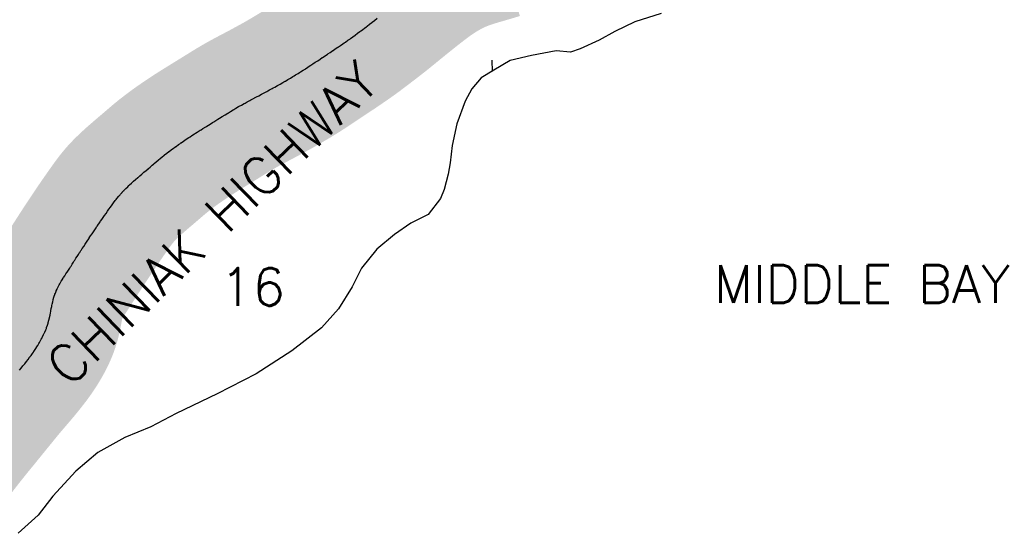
# Model space of a CAD drawing. Header units: feet. Extents: x 18803 to 104580, y -6601 to 116448.
# Tile 57 of 102: x 31304 to 38187, y 100839 to 104433. Entities that reach past the tile are written whole.
import ezdxf

# ---------------------------------------------------------------- set-up
doc = ezdxf.new("R2010")
doc.units = ezdxf.units.FT
doc.header["$LTSCALE"] = 100
doc.header["$MEASUREMENT"] = 0
doc.linetypes.add('DASHED', pattern=[0.75, 0.5, -0.25])
for name, color, linetype in [('ELPC BOLD TITLE SHEET', 3, 'Continuous'), ('ELPC-XIST', 6, 'Continuous'), ('ELRGOV-SECTION', 253, 'DASHED'), ('ET-SEC NUMBS', 253, 'Continuous'), ('ETTS-STREAM AND ROAD NAMES', 2, 'Continuous'), ('ITTW', 253, 'Continuous'), ('SL-VICINITY MAP', 2, 'Continuous')]:
    doc.layers.add(name, color=color, linetype=linetype)
doc.styles.add('L2640', font='simplex.shx', dxfattribs={"height": 264})

msp = doc.modelspace()

# ---------------------------------------------------------------- linework, layer by layer
at = {"layer": 'ELPC BOLD TITLE SHEET', "const_width": 1000}
msp.add_lwpolyline([(30803.99965579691, 101366.3875020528), (30807.29830513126, 101370.5817045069), (30807.31807722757, 101370.6067561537), (30807.33783888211, 101370.6318529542), (30813.95743634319, 101379.0090304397), (30813.97713483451, 101379.0340462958), (30813.99685638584, 101379.0590336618), (30823.58734040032, 101391.2525450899), (30832.67541745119, 101403.0185128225), (30832.72809223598, 101403.0864952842), (30836.7528315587, 101408.2646066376), (30836.81758823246, 101408.3482424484), (30841.5865239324, 101414.5313233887), (30841.5990063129, 101414.5474953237), (30850.49123432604, 101426.0596286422), (30850.49791884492, 101426.0682930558), (30850.50470387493, 101426.0770806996), (30859.87783447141, 101438.2312896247), (30859.88730972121, 101438.2435963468), (30859.89635364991, 101438.2553300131), (30865.83595321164, 101445.9743135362), (30865.85849343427, 101446.0034499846), (30865.8808766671, 101446.0325381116), (30869.6340940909, 101450.883953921), (30869.64970728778, 101450.9041167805), (30879.37143267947, 101463.446655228), (30888.84189926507, 101475.7672316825), (30888.86136886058, 101475.7926498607), (30888.88089333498, 101475.8180801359), (30895.09839569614, 101483.9448455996), (30898.52582812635, 101488.3279556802), (30898.55546484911, 101488.3657891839), (30908.30925600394, 101500.7952717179), (30908.43613890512, 101500.9557306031), (30918.04081004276, 101513.009691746), (30918.07467928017, 101513.0521112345), (30925.91168155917, 101522.8475319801), (30925.93876369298, 101522.8814374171), (30927.38653251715, 101524.6969501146), (30927.39662728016, 101524.7096013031), (30936.55388969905, 101536.178877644), (30936.64390318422, 101536.2910034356), (30945.89275003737, 101547.749145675), (30945.90123965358, 101547.7596939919), (30945.91698737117, 101547.7792174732), (30955.09419721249, 101559.1817989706), (30955.1223036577, 101559.2168542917), (30955.13613044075, 101559.2340340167), (30957.94165030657, 101562.7377747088), (30957.96935026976, 101562.7724254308), (30964.42224753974, 101570.8581512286), (30964.49533170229, 101570.949322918), (30974.06833712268, 101582.8387075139), (30974.16501349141, 101582.9580817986), (30984.14104832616, 101595.2051154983), (30990.98643026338, 101603.6779405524), (30994.77136916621, 101608.2977531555), (30994.79064421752, 101608.3212535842), (31006.12498929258, 101622.1248265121), (31006.19102713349, 101622.2049411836), (31017.60546831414, 101635.9992255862), (31023.02887452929, 101642.6591300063), (31023.12489210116, 101642.7777102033), (31028.5843175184, 101649.5584478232), (31028.60607212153, 101649.5854327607), (31039.21900747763, 101662.7330237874), (31039.22965955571, 101662.7462117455), (31049.61941885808, 101675.601394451), (31049.63693673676, 101675.6231367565), (31049.65449693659, 101675.6448865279), (31053.6133627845, 101680.5637514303), (31053.63544184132, 101680.5910759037), (31053.65767950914, 101680.6186686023), (31060.13676595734, 101688.6264494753), (31060.17904731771, 101688.6785780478), (31070.87832946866, 101701.8369684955), (31070.90456570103, 101701.8691851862), (31081.74086465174, 101715.1551164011), (31081.79500401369, 101715.2212855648), (31083.41470088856, 101717.194655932), (31083.45799221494, 101717.2475330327), (31092.75793256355, 101728.6353190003), (31103.70237215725, 101742.210103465), (31103.79002085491, 101742.3182654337), (31112.59763507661, 101753.1320936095), (31114.94085945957, 101755.9878967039), (31126.18108319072, 101769.7726035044), (31126.19190586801, 101769.7859002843), (31126.20225471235, 101769.7985994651), (31137.53173879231, 101783.7266342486), (31137.54022444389, 101783.7370814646), (31137.54866555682, 101783.7474636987), (31140.95002816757, 101787.9371641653), (31140.96380243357, 101787.9541443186), (31149.03701365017, 101797.9142669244), (31149.03922123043, 101797.916991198), (31149.03981860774, 101797.9177282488), (31160.72861025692, 101812.3441718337), (31160.78789371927, 101812.4170893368), (31167.70194929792, 101820.8921140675), (31167.70571286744, 101820.8967238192), (31167.71027188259, 101820.9023106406), (31172.66366200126, 101826.9679662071), (31172.72700355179, 101827.0452493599), (31184.77793203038, 101841.6952742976), (31184.819879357, 101841.7461471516), (31194.21033027, 101853.1075693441), (31197.05175040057, 101856.5108354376), (31209.49054727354, 101871.4925942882), (31209.60885657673, 101871.6341507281), (31220.96210282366, 101885.1287661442), (31222.3281898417, 101886.7168162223), (31222.34371908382, 101886.7348535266), (31235.3647861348, 101901.8462133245), (31235.36896817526, 101901.8510655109), (31247.77379562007, 101916.2401200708), (31248.62800105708, 101917.2388146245), (31261.98854497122, 101932.7352736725), (31274.91719599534, 101947.8960590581), (31274.93117723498, 101947.9124159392), (31274.94544899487, 101947.9291386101), (31275.41494866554, 101948.4779398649), (31288.82104318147, 101964.353911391), (31288.82462266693, 101964.358152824), (31288.82799570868, 101964.3621480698), (31301.71908651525, 101979.6402162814), (31301.92472648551, 101979.8868345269), (31302.09595819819, 101980.0946376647), (31314.90749539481, 101995.7578288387), (31314.91645482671, 101995.7687764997), (31326.97431918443, 102010.4943818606), (31327.15647686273, 102010.7192467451), (31327.36074681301, 102010.9741411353), (31339.25804207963, 102026.0689278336), (31351.08759352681, 102041.1763528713), (31351.9443962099, 102042.2788645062), (31351.97990865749, 102042.3246606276), (31362.53428406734, 102055.9650535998), (31373.5882591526, 102070.5381033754), (31377.00821623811, 102075.1010618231), (31377.34394365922, 102075.5590702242), (31383.69957923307, 102084.4259973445), (31393.49992852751, 102098.2903445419), (31400.09313878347, 102107.6964623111), (31400.41386696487, 102108.1646382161), (31402.91720738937, 102111.9043042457), (31412.06208085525, 102125.6810963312), (31421.18766975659, 102139.6569710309), (31421.94104324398, 102140.8298468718), (31422.17309432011, 102141.1976025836), (31430.07686584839, 102153.9503492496), (31438.78264193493, 102168.3280452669), (31442.18227972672, 102174.1265536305), (31442.45498878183, 102174.6026682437), (31447.23924783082, 102183.1548438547), (31455.49816029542, 102198.361328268), (31460.3865348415, 102207.6018011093), (31460.64585625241, 102208.1048266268), (31463.53652355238, 102213.8611337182), (31471.3812462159, 102229.7504931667), (31476.4745824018, 102240.3389825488), (31476.82024615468, 102241.0873134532), (31478.9706874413, 102245.9407491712), (31486.02684810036, 102262.4630724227), (31490.51673307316, 102273.3794843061), (31490.89300426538, 102274.3477340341), (31492.62462110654, 102279.0753796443), (31498.44185219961, 102296.0102139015), (31502.67672187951, 102308.819694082), (31502.93883591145, 102309.6575762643), (31503.94818871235, 102313.07631903), (31508.53550965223, 102330.4017857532), (31512.85070990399, 102347.6055135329), (31513.12752263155, 102348.779120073), (31513.28562233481, 102349.4921535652), (31516.4014206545, 102364.495648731), (31519.59725132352, 102380.7997945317), (31521.60933203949, 102391.2432768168), (31521.64612477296, 102391.4381341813), (31522.55410257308, 102396.3466800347), (31522.57122875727, 102396.4383675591), (31525.35530159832, 102411.2001990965), (31525.37255311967, 102411.2908087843), (31528.15228421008, 102425.7543128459), (31528.18457111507, 102425.9195005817), (31529.5516996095, 102432.7989577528), (31531.45755907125, 102441.5617680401), (31531.48911287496, 102441.7049522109), (31535.16970843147, 102458.1911021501), (31535.23105707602, 102458.4593566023), (31538.67041861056, 102473.1480390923), (31539.07223536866, 102474.6071059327), (31539.27123808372, 102475.2936544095), (31543.93277732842, 102490.6051798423), (31544.03887170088, 102490.9454314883), (31548.7434207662, 102505.6836544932), (31548.83400141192, 102505.9621514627), (31550.74743675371, 102511.737518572), (31553.8725304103, 102520.0746162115), (31554.06186502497, 102520.5649506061), (31559.64164975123, 102534.6016558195), (31559.85056217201, 102535.1117715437), (31565.29309396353, 102548.0190352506), (31565.82425835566, 102549.1330904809), (31566.08103358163, 102549.657093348), (31572.84593127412, 102563.0951802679), (31573.03831712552, 102563.4700504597), (31579.94289269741, 102576.669927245), (31580.10694146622, 102576.9787417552), (31584.24849158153, 102584.656572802), (31587.35420684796, 102589.9752405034), (31587.54998120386, 102590.3052549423), (31595.27361273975, 102603.1222445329), (31595.32185146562, 102603.2019929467), (31603.21060680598, 102616.1946913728), (31603.27905879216, 102616.3068406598), (31607.95992166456, 102623.9357340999), (31611.3903115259, 102629.3334331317), (31611.46109395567, 102629.4442406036), (31619.25220321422, 102641.5788279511), (31619.26018211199, 102641.5912764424), (31619.26822206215, 102641.603805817), (31627.2453592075, 102654.0566905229), (31627.2492185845, 102654.062723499), (31627.25483814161, 102654.0714987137), (31633.98468773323, 102664.5913935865), (31635.62387669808, 102667.1309180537), (31635.63888885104, 102667.1542515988), (31635.65392425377, 102667.1775711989), (31644.42942522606, 102680.8321719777), (31644.47600475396, 102680.9044067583), (31653.69018085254, 102695.1459526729), (31653.73897068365, 102695.2211004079), (31660.00103805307, 102704.8326820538), (31660.01267421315, 102704.8504999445), (31660.02316348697, 102704.866587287), (31663.02441063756, 102709.4584279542), (31672.12613628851, 102723.4954519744), (31672.12988755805, 102723.5012360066), (31681.03017271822, 102737.2212364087), (31681.04562258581, 102737.2451331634), (31681.06109049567, 102737.2690042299), (31685.85023801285, 102744.6849413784), (31685.9382243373, 102744.8220689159), (31689.51046036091, 102750.4256444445), (31689.514746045, 102750.4323653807), (31697.74506047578, 102763.3359557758), (31697.81701244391, 102763.4481652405), (31706.19620919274, 102776.4464775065), (31706.22015776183, 102776.4835632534), (31711.02593278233, 102783.9127389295), (31711.0414833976, 102783.9366971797), (31711.05703038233, 102783.9607036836), (31714.74325072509, 102789.6334517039), (31723.50845220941, 102803.2909903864), (31723.52273120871, 102803.3132163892), (31732.62000853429, 102817.4590407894), (31732.65006955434, 102817.5056822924), (31736.59239006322, 102823.6091065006), (31742.06011940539, 102831.9954125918), (31751.80091897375, 102846.83353246), (31751.80090655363, 102846.8335134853), (31761.67768114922, 102861.9300240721), (31761.79026851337, 102862.1007362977), (31762.64559819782, 102863.387305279), (31771.65911175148, 102876.7817278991), (31771.66381857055, 102876.7887312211), (31771.66832215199, 102876.7954238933), (31781.27703663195, 102891.09269029), (31788.99502336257, 102902.7905702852), (31789.0144893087, 102902.8201154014), (31790.74825122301, 102905.4552757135), (31790.79988747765, 102905.5334672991), (31800.32880499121, 102919.9094940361), (31800.37599001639, 102919.9804401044), (31809.9974517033, 102934.3980935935), (31810.00764164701, 102934.413396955), (31810.01800126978, 102934.4289322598), (31815.38051399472, 102942.4883578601), (31819.6089951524, 102948.8780971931), (31829.18133763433, 102963.2912983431), (31829.22453217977, 102963.3561357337), (31838.7425826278, 102977.5991084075), (31838.74462773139, 102977.6021682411), (31842.34532055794, 102982.988565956), (31848.29675606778, 102991.7421438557), (31848.39692618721, 102991.8884586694), (31857.96281395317, 103005.7646149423), (31867.54914830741, 103019.7762943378), (31867.54996087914, 103019.7774800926), (31869.77715057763, 103023.0331751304), (31877.4372937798, 103034.1414398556), (31877.53254227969, 103034.2786677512), (31887.53605813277, 103048.5978506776), (31897.02060974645, 103062.3266607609), (31897.48772047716, 103062.9979593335), (31897.55017967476, 103063.0873413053), (31907.71759499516, 103077.575874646), (31907.74758837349, 103077.6185282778), (31917.99408856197, 103092.1604975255), (31917.99959629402, 103092.168323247), (31918.00549525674, 103092.1766984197), (31923.74907702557, 103100.3406245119), (31923.75475969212, 103100.3486925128), (31923.76033906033, 103100.356619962), (31928.25795236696, 103106.7396492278), (31928.31460329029, 103106.8197416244), (31938.83251571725, 103121.6331399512), (31938.86561529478, 103121.6796543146), (31949.76501697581, 103136.9626141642), (31949.84799017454, 103137.0783212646), (31950.71407004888, 103138.2794837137), (31961.03975031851, 103152.2834581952), (31961.16010483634, 103152.4454338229), (31972.53001406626, 103167.6301394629), (31972.62671065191, 103167.7584988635), (31977.7106836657, 103174.4664742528), (31984.27368918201, 103182.6647079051), (31984.45824803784, 103182.8927452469), (31996.20265690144, 103197.2465190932), (31996.42652553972, 103197.5165688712), (32005.68973095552, 103208.5457024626), (32008.24279856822, 103211.4108201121), (32008.51206665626, 103211.7085769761), (32020.74473892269, 103225.0377487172), (32021.01296376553, 103225.3257971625), (32033.37282132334, 103238.4077125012), (32033.48617930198, 103238.5269747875), (32035.74741940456, 103240.891760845), (32046.15438760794, 103251.3164684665), (32046.32595366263, 103251.4868133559), (32059.18718006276, 103264.1440199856), (32059.36383000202, 103264.3163079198), (32067.51617537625, 103272.1959983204), (32072.48620749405, 103276.8594947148), (32072.65158764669, 103277.0134054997), (32086.29285265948, 103289.6047300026), (32086.43696876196, 103289.736815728), (32100.33108505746, 103302.3812437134), (32100.40470230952, 103302.446039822), (32100.45917096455, 103302.4938573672), (32114.8730981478, 103315.1148594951), (32114.96007726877, 103315.1907037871), (32129.62792193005, 103327.9277460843), (32129.63653354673, 103327.9352425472), (32129.65373199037, 103327.9501862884), (32134.15878252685, 103331.8719941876), (32134.15900263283, 103331.8721850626), (32144.2041720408, 103340.5724100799), (32144.23056635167, 103340.5953574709), (32144.25696560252, 103340.6182513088), (32158.56618538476, 103353.0746060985), (32158.65860663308, 103353.1547023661), (32168.29457829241, 103361.4685906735), (32173.02814133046, 103365.4922355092), (32173.10390312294, 103365.5564012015), (32187.52625562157, 103377.7269153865), (32201.79184186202, 103389.9089123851), (32201.8501940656, 103389.9585994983), (32203.50919663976, 103391.3672090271), (32203.60692617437, 103391.4505877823), (32216.13709125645, 103402.1922346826), (32216.20387031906, 103402.24929403), (32230.51646753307, 103414.4385325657), (32230.52608436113, 103414.4467230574), (32239.01931115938, 103421.6805919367), (32239.11305192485, 103421.7608027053), (32244.74101525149, 103426.5987404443), (32258.50833057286, 103438.5041142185), (32258.65294250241, 103438.6282847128), (32272.40273711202, 103450.350989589), (32272.41545312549, 103450.3618242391), (32274.9539801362, 103452.5234373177), (32286.56429509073, 103462.1860460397), (32286.68583382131, 103462.2866077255), (32301.144965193, 103474.1805206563), (32301.29985538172, 103474.3069961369), (32311.42695819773, 103482.5154806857), (32316.22258124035, 103486.2687166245), (32316.325919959, 103486.3492032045), (32331.74215211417, 103498.2983169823), (32331.80720173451, 103498.3485835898), (32347.53196271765, 103510.4627964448), (32347.64144055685, 103510.5467075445), (32348.84029365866, 103511.4609014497), (32363.74558544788, 103522.6071477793), (32363.8157035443, 103522.6594111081), (32380.11449438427, 103534.7681750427), (32380.20371310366, 103534.8341827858), (32385.90902272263, 103539.0376766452), (32396.84844037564, 103546.867526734), (32396.99704385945, 103546.9731516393), (32414.13171819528, 103559.0675494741), (32414.22371183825, 103559.1322023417), (32422.66695970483, 103565.0404450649), (32431.84199955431, 103571.4003384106), (32431.97933292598, 103571.4949205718), (32450.0976641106, 103583.8924690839), (32450.10603960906, 103583.8982067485), (32450.11428988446, 103583.9038542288), (32458.86220250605, 103589.8989955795), (32468.58342421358, 103596.4442701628), (32468.64832117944, 103596.4878316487), (32487.48286015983, 103609.0916751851), (32487.58479046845, 103609.1595572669), (32495.2802202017, 103614.2598421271), (32495.31063546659, 103614.2798843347), (32495.34091047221, 103614.2999491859), (32506.57969836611, 103621.7056587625), (32506.75094272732, 103621.8175882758), (32525.93236408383, 103634.2533400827), (32526.08637995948, 103634.3524717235), (32532.67685912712, 103638.5637125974), (32545.59897996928, 103646.6895669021), (32545.62168363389, 103646.7038892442), (32545.64443169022, 103646.7182092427), (32565.27472902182, 103659.1149148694), (32565.28527504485, 103659.1215714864), (32571.74710728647, 103663.198264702), (32584.95088022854, 103671.4011027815), (32584.98549557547, 103671.4225728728), (32604.52385909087, 103683.5216300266), (32604.53474863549, 103683.5283832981), (32604.54500265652, 103683.5347361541), (32611.70939856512, 103687.9800802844), (32611.72053381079, 103687.9869784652), (32611.73210249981, 103687.9941527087), (32623.95532875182, 103695.5623728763), (32623.98224847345, 103695.5790198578), (32643.29031322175, 103707.5040393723), (32643.30069013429, 103707.5104577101), (32643.3110743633, 103707.5168743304), (32651.57054049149, 103712.6280231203), (32651.59635452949, 103712.6440168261), (32662.47515551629, 103719.3924284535), (32662.5414083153, 103719.4333987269), (32681.7883214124, 103731.2984034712), (32681.84346528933, 103731.3323095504), (32690.37498547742, 103736.5644431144), (32690.40736958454, 103736.584333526), (32701.10827108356, 103743.1668382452), (32720.50505858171, 103755.1857713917), (32740.05952087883, 103767.3909010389), (32740.12033331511, 103767.4287503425), (32759.76826192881, 103779.6228487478), (32759.78234221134, 103779.631581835), (32764.27998433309, 103782.4194015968), (32778.87778246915, 103791.3903158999), (32778.88309546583, 103791.3935831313), (32778.88742290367, 103791.3962430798), (32797.31064711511, 103802.7283599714), (32797.44982189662, 103802.8134065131), (32800.72547070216, 103804.8019528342), (32815.64099333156, 103813.6420452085), (32815.75647414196, 103813.7101102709), (32834.66416146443, 103824.7927293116), (32834.87948767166, 103824.9176361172), (32839.39301949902, 103827.5086371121), (32854.37612349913, 103835.9923793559), (32854.53165124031, 103836.0797793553), (32874.1445489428, 103847.0180916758), (32874.20860579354, 103847.053706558), (32879.40866821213, 103849.9359436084), (32893.88771708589, 103857.80843421), (32893.9111221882, 103857.8211456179), (32913.78326526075, 103868.6016361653), (32913.94991704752, 103868.6913195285), (32919.51256186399, 103871.6607689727), (32934.14532907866, 103879.3328492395), (32934.15318157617, 103879.3369648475), (32954.60800571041, 103890.0536755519), (32959.36650855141, 103892.5778244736), (32959.3805996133, 103892.5852837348), (32959.39488157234, 103892.5928543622), (32975.13101089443, 103900.9172748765), (32975.13574525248, 103900.919779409), (32994.98604607, 103911.4210260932), (32994.9970516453, 103911.4268451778), (32999.03062107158, 103913.5584149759), (32999.1403866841, 103913.6167346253), (33014.16190993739, 103921.6407937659), (33032.76731821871, 103931.7034437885), (33038.36274692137, 103934.7695268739), (33038.38247723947, 103934.7803487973), (33051.15071312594, 103941.7903947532), (33051.17746293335, 103941.8050615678), (33069.54981519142, 103951.8652166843), (33069.63110798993, 103951.9095491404), (33076.82096156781, 103955.8145002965), (33076.99607102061, 103955.9104486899), (33087.96894724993, 103961.9758941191), (33087.97579810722, 103961.9796849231), (33087.98243805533, 103961.983356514), (33106.33051070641, 103972.1394076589), (33106.34325487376, 103972.1464907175), (33106.3714446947, 103972.1621107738), (33114.64250785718, 103976.7591155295), (33124.72068542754, 103982.4746043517), (33143.00151197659, 103992.9568401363), (33151.58754778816, 103997.9461405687), (33151.68792102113, 103998.0047520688), (33161.20667316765, 104003.5901708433), (33161.22212383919, 104003.5992574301), (33161.23765157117, 104003.6083756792), (33179.24137475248, 104014.204357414), (33187.78054785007, 104019.2975542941), (33187.81934214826, 104019.3207364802), (33197.04373524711, 104024.8432239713), (33197.05244976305, 104024.8484476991), (33197.0610071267, 104024.8535729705), (33214.76942828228, 104035.4729173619), (33214.78309141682, 104035.4811271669), (33214.79665766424, 104035.4892679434), (33223.2048656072, 104040.5449123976), (33223.3107863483, 104040.6089297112), (33232.50795601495, 104046.1963095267), (33232.52319420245, 104046.2055884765), (33232.54003054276, 104046.2158248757), (33250.16517793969, 104056.9561592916), (33250.19563451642, 104056.9748019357), (33250.22620271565, 104056.9934573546), (33260.09585782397, 104063.0438114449), (33260.40989587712, 104063.2393029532), (33267.67999528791, 104067.8346206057), (33284.96595993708, 104078.9013628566), (33285.00444218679, 104078.9259543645), (33298.96679022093, 104087.8319213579), (33299.1595073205, 104087.9559838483), (33302.20295702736, 104089.9332653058), (33319.15712536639, 104101.0458938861), (33335.96144529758, 104112.2345367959), (33339.47009718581, 104114.5925239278), (33339.49903303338, 104114.6118910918), (33339.52791093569, 104114.6312715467), (33352.92475665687, 104123.5857940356), (33352.99829372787, 104123.6347787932), (33370.13077815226, 104135.0079793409), (33370.18761071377, 104135.0456068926), (33380.03833218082, 104141.5502271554), (33380.07588413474, 104141.5750669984), (33387.40423396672, 104146.4311109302), (33387.41702090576, 104146.4395991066), (33387.42962970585, 104146.4479591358), (33404.5919355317, 104157.8472415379), (33404.62296510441, 104157.8679415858), (33404.65418605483, 104157.8887090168), (33419.72658764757, 104167.9582836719), (33419.74305913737, 104167.9692958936), (33421.87896250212, 104169.3983283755), (33421.90825074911, 104169.417896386), (33439.29424996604, 104181.0175589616), (33439.33207635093, 104181.0427515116), (33456.93402220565, 104192.744968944), (33456.94776125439, 104192.7541207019), (33456.96170625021, 104192.7633976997), (33458.11442100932, 104193.531751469), (33458.13526938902, 104193.5456611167), (33474.7143801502, 104204.6175774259), (33474.75945871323, 104204.6476191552), (33492.59653032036, 104216.5099767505), (33492.70140467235, 104216.5793873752), (33495.84054163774, 104218.6470146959), (33495.8437237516, 104218.6491109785), (33510.22869283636, 104228.1270775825), (33527.86967477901, 104240.1369803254), (33533.61794852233, 104244.0968830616), (33533.68624591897, 104244.1440800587), (33545.73314304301, 104252.4952455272), (33563.56503355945, 104264.6289705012), (33563.59305894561, 104264.6480960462), (33563.60694861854, 104264.6575473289), (33572.22012030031, 104270.5412703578), (33572.31480386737, 104270.6062341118), (33581.20173352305, 104276.7305375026), (33598.58298226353, 104288.7873924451), (33611.30385876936, 104297.7351695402), (33611.52305612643, 104297.8909433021), (33615.73919183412, 104300.9179929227), (33632.72552298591, 104313.1910569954), (33632.89441785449, 104313.3121283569), (33649.87404212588, 104325.3879296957), (33650.21710884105, 104325.6383473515), (33650.45599226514, 104325.81466382), (33666.49475767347, 104337.7843466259), (33683.02712021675, 104350.28669144), (33683.07589295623, 104350.3234924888), (33689.02002328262, 104354.7985361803), (33689.10061537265, 104354.8594368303), (33699.63695951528, 104362.8511104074), (33699.64599091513, 104362.8579691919), (33699.65507207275, 104362.8648600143), (33716.27113288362, 104375.4889321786), (33716.29085890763, 104375.5039600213), (33716.31071242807, 104375.5190575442), (33727.81689464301, 104384.2927959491), (33727.82193468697, 104384.2966400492), (33733.03612677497, 104388.2745689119), (33750.02902231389, 104401.3585296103), (33750.08763340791, 104401.4035371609), (33766.13804729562, 104413.6955970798), (33766.1939578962, 104413.7385250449), (33767.61457959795, 104414.8320573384), (33785.37801730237, 104428.5940803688), (33785.38754540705, 104428.6014720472), (33785.397770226, 104428.6093972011), (33803.54268478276, 104442.69190323), (33803.5436601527, 104442.6926604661), (33803.54658325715, 104442.694929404), (33804.0560987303, 104443.0905234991), (33804.12058190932, 104443.1407377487), (33821.86002704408, 104456.9957961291), (33840.33947339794, 104471.5681657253), (33842.38264304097, 104473.1972004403), (33842.60700338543, 104473.3779643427), (33858.63791914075, 104486.4292633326), (33858.70031909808, 104486.4799180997), (33876.92620495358, 104501.2323820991), (33882.21043260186, 104505.5383203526), (33882.22789137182, 104505.5525128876), (33882.24507564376, 104505.566504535), (33894.9549252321, 104515.8901429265), (33894.98220150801, 104515.9123824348), (33895.00946106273, 104515.9345523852), (33913.04937575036, 104530.6619163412), (33923.10817520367, 104538.9278785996), (33923.11934013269, 104538.9370392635), (33923.1304146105, 104538.9461351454), (33931.20287482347, 104545.5660106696), (33931.28246702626, 104545.63103769), (33949.46400037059, 104560.4299834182), (33949.47825088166, 104560.4415749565), (33963.58649387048, 104571.9097549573), (33963.5969364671, 104571.918230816), (33963.60744557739, 104571.9267691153), (33967.65023139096, 104575.2065059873), (33967.71563768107, 104575.2594031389), (33985.76168951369, 104589.8088458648), (33985.84412599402, 104589.8750506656), (34003.3019007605, 104603.8407895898), (34003.31240112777, 104603.8491770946), (34003.32292199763, 104603.8575893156), (34003.9222228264, 104604.3360348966), (34003.93089906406, 104604.3429703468), (34003.93958738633, 104604.3499098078), (34021.84866165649, 104618.6714717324), (34021.87417640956, 104618.6919736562), (34021.89967796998, 104618.7123669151), (34039.63564713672, 104632.9638858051), (34039.73563327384, 104633.0438506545), (34041.57254052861, 104634.5060297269), (34057.5342435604, 104647.1009211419), (34057.57884165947, 104647.1360388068), (34075.41146924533, 104661.1486248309), (34075.44217934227, 104661.1727215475), (34078.58801936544, 104663.6375940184), (34078.60527826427, 104663.6510842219), (34078.62241353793, 104663.6644993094), (34093.35209678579, 104675.1684728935), (34093.42838770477, 104675.227845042), (34111.44133103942, 104689.1962586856), (34111.544391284, 104689.2757981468), (34114.57661465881, 104691.6048507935), (34129.804755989, 104703.072238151), (34129.89167976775, 104703.1374336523), (34148.31431399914, 104716.8997089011), (34148.37663978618, 104716.9461355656), (34149.6736687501, 104717.9095421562), (34167.00026515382, 104730.444709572), (34167.31365833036, 104730.6681936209), (34183.67128554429, 104742.165283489), (34186.41977225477, 104744.0245163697), (34186.72368708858, 104744.2272651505), (34206.38860750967, 104757.1642201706), (34206.50911484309, 104757.2430629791), (34217.43759960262, 104764.3537581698), (34226.01195575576, 104769.7092596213), (34226.19868715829, 104769.8248925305), (34245.52165235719, 104781.6877348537), (34245.75322346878, 104781.8283813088), (34251.40979659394, 104785.2270124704), (34265.0327496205, 104793.1273645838), (34265.24902544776, 104793.2515105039), (34284.36532627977, 104804.1121227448), (34284.62548122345, 104804.2581036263), (34286.22804055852, 104805.1461930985), (34303.83582387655, 104814.320387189), (34304.14793091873, 104814.4804824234), (34322.18961429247, 104823.5901013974), (34323.7809113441, 104824.3717567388), (34324.10081680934, 104824.5263239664), (34344.27562338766, 104834.1128637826), (34344.46706439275, 104834.202923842), (34358.59928595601, 104840.7844186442), (34365.05780331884, 104843.6011875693), (34365.44572805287, 104843.7668142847), (34386.34778724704, 104852.5004927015), (34386.68956954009, 104852.6405798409), (34395.99229183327, 104856.3798226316), (34407.83623992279, 104860.7968343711), (34408.08138544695, 104860.8869114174), (34429.09722512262, 104868.4940408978), (34429.44015361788, 104868.6155499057), (34435.47718967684, 104870.7087153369), (34450.04190826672, 104875.5264460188), (34450.3267730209, 104875.6189126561), (34470.44532727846, 104882.0254303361), (34470.53814971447, 104882.0548049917), (34476.57806059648, 104883.9542692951), (34490.02755069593, 104888.0868602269), (34490.09228356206, 104888.106662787), (34508.88190053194, 104893.8291825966), (34509.05748512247, 104893.8820200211), (34519.0080120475, 104896.8402693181), (34528.01460356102, 104899.4348133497), (34528.02649917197, 104899.4382486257), (34528.03815011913, 104899.4416077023), (34547.27284521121, 104905.0008416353), (34547.30375992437, 104905.0098347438), (34547.33482525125, 104905.0188328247), (34563.86003604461, 104909.8364257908), (34563.87520807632, 104909.8408531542), (34566.63978047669, 104910.6483751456), (34585.63967314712, 104916.3108497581), (34585.67037999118, 104916.3199819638), (34604.29667279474, 104921.8477506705), (34604.30796089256, 104921.8511085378), (34604.31945911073, 104921.8545235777), (34610.4460173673, 104923.6784125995), (34610.51433155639, 104923.6980849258), (34610.70646382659, 104923.7565807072), (34622.74889003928, 104927.3752889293), (34622.75923611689, 104927.3784046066), (34622.77002180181, 104927.3816480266), (34641.21570343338, 104932.9404169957), (34641.24710004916, 104932.9498583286), (34657.40322068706, 104937.7977527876)], dxfattribs=at)
at = {"layer": 'ELPC-XIST'}
msp.add_lwpolyline([(31302.09595819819, 101980.0946376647), (31314.90749539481, 101995.7578288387), (31314.91645482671, 101995.7687764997), (31326.97431918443, 102010.4943818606), (31327.15647686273, 102010.7192467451), (31327.36074681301, 102010.9741411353), (31339.25804207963, 102026.0689278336), (31351.08759352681, 102041.1763528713), (31351.9443962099, 102042.2788645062), (31351.97990865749, 102042.3246606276), (31362.53428406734, 102055.9650535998), (31373.5882591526, 102070.5381033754), (31377.00821623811, 102075.1010618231), (31377.34394365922, 102075.5590702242), (31383.69957923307, 102084.4259973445), (31393.49992852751, 102098.2903445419), (31400.09313878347, 102107.6964623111), (31400.41386696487, 102108.1646382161), (31402.91720738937, 102111.9043042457), (31412.06208085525, 102125.6810963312), (31421.18766975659, 102139.6569710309), (31421.94104324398, 102140.8298468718), (31422.17309432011, 102141.1976025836), (31430.07686584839, 102153.9503492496), (31438.78264193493, 102168.3280452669), (31442.18227972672, 102174.1265536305), (31442.45498878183, 102174.6026682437), (31447.23924783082, 102183.1548438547), (31455.49816029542, 102198.361328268), (31460.3865348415, 102207.6018011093), (31460.64585625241, 102208.1048266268), (31463.53652355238, 102213.8611337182), (31471.3812462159, 102229.7504931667), (31476.4745824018, 102240.3389825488), (31476.82024615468, 102241.0873134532), (31478.9706874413, 102245.9407491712), (31486.02684810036, 102262.4630724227), (31490.51673307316, 102273.3794843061), (31490.89300426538, 102274.3477340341), (31492.62462110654, 102279.0753796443), (31498.44185219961, 102296.0102139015), (31502.67672187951, 102308.819694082), (31502.93883591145, 102309.6575762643), (31503.94818871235, 102313.07631903), (31508.53550965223, 102330.4017857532), (31512.85070990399, 102347.6055135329), (31513.12752263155, 102348.779120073), (31513.28562233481, 102349.4921535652), (31516.4014206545, 102364.495648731), (31519.59725132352, 102380.7997945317), (31521.60933203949, 102391.2432768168), (31521.64612477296, 102391.4381341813), (31522.55410257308, 102396.3466800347), (31522.57122875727, 102396.4383675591), (31525.35530159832, 102411.2001990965), (31525.37255311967, 102411.2908087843), (31528.15228421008, 102425.7543128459), (31528.18457111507, 102425.9195005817), (31529.5516996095, 102432.7989577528), (31531.45755907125, 102441.5617680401), (31531.48911287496, 102441.7049522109), (31535.16970843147, 102458.1911021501), (31535.23105707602, 102458.4593566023), (31538.67041861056, 102473.1480390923), (31539.07223536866, 102474.6071059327), (31539.27123808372, 102475.2936544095), (31543.93277732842, 102490.6051798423), (31544.03887170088, 102490.9454314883), (31548.7434207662, 102505.6836544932), (31548.83400141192, 102505.9621514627), (31550.74743675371, 102511.737518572), (31553.8725304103, 102520.0746162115), (31554.06186502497, 102520.5649506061), (31559.64164975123, 102534.6016558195), (31559.85056217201, 102535.1117715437), (31565.29309396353, 102548.0190352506), (31565.82425835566, 102549.1330904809), (31566.08103358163, 102549.657093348), (31572.84593127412, 102563.0951802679), (31573.03831712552, 102563.4700504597), (31579.94289269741, 102576.669927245), (31580.10694146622, 102576.9787417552), (31584.24849158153, 102584.656572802), (31587.35420684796, 102589.9752405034), (31587.54998120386, 102590.3052549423), (31595.27361273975, 102603.1222445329), (31595.32185146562, 102603.2019929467), (31603.21060680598, 102616.1946913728), (31603.27905879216, 102616.3068406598), (31607.95992166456, 102623.9357340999), (31611.3903115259, 102629.3334331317), (31611.46109395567, 102629.4442406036), (31619.25220321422, 102641.5788279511), (31619.26018211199, 102641.5912764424), (31619.26822206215, 102641.603805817), (31627.2453592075, 102654.0566905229), (31627.2492185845, 102654.062723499), (31627.25483814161, 102654.0714987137), (31633.98468773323, 102664.5913935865), (31635.62387669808, 102667.1309180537), (31635.63888885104, 102667.1542515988), (31635.65392425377, 102667.1775711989), (31644.42942522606, 102680.8321719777), (31644.47600475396, 102680.9044067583), (31653.69018085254, 102695.1459526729), (31653.73897068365, 102695.2211004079), (31660.00103805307, 102704.8326820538), (31660.01267421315, 102704.8504999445), (31660.02316348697, 102704.866587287), (31663.02441063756, 102709.4584279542), (31672.12613628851, 102723.4954519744), (31672.12988755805, 102723.5012360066), (31681.03017271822, 102737.2212364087), (31681.04562258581, 102737.2451331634), (31681.06109049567, 102737.2690042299), (31685.85023801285, 102744.6849413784), (31685.9382243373, 102744.8220689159), (31689.51046036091, 102750.4256444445), (31689.514746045, 102750.4323653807), (31697.74506047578, 102763.3359557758), (31697.81701244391, 102763.4481652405), (31706.19620919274, 102776.4464775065), (31706.22015776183, 102776.4835632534), (31711.02593278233, 102783.9127389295), (31711.0414833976, 102783.9366971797), (31711.05703038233, 102783.9607036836), (31714.74325072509, 102789.6334517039), (31723.50845220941, 102803.2909903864), (31723.52273120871, 102803.3132163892), (31732.62000853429, 102817.4590407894), (31732.65006955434, 102817.5056822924), (31736.59239006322, 102823.6091065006), (31742.06011940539, 102831.9954125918), (31751.80091897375, 102846.83353246), (31751.80090655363, 102846.8335134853), (31761.67768114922, 102861.9300240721), (31761.79026851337, 102862.1007362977), (31762.64559819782, 102863.387305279), (31771.65911175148, 102876.7817278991), (31771.66381857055, 102876.7887312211), (31771.66832215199, 102876.7954238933), (31781.27703663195, 102891.09269029), (31788.99502336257, 102902.7905702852), (31789.0144893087, 102902.8201154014), (31790.74825122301, 102905.4552757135), (31790.79988747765, 102905.5334672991), (31800.32880499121, 102919.9094940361), (31800.37599001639, 102919.9804401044), (31809.9974517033, 102934.3980935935), (31810.00764164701, 102934.413396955), (31810.01800126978, 102934.4289322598), (31815.38051399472, 102942.4883578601), (31819.6089951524, 102948.8780971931), (31829.18133763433, 102963.2912983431), (31829.22453217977, 102963.3561357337), (31838.7425826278, 102977.5991084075), (31838.74462773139, 102977.6021682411), (31842.34532055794, 102982.988565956), (31848.29675606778, 102991.7421438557), (31848.39692618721, 102991.8884586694), (31857.96281395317, 103005.7646149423), (31867.54914830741, 103019.7762943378), (31867.54996087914, 103019.7774800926), (31869.77715057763, 103023.0331751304), (31877.4372937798, 103034.1414398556), (31877.53254227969, 103034.2786677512), (31887.53605813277, 103048.5978506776), (31897.02060974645, 103062.3266607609), (31897.48772047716, 103062.9979593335), (31897.55017967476, 103063.0873413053), (31907.71759499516, 103077.575874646), (31907.74758837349, 103077.6185282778), (31917.99408856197, 103092.1604975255), (31917.99959629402, 103092.168323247), (31918.00549525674, 103092.1766984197), (31923.74907702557, 103100.3406245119), (31923.75475969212, 103100.3486925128), (31923.76033906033, 103100.356619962), (31928.25795236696, 103106.7396492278), (31928.31460329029, 103106.8197416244), (31938.83251571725, 103121.6331399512), (31938.86561529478, 103121.6796543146), (31949.76501697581, 103136.9626141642), (31949.84799017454, 103137.0783212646), (31950.71407004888, 103138.2794837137), (31961.03975031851, 103152.2834581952), (31961.16010483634, 103152.4454338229), (31972.53001406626, 103167.6301394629), (31972.62671065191, 103167.7584988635), (31977.7106836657, 103174.4664742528), (31984.27368918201, 103182.6647079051), (31984.45824803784, 103182.8927452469), (31996.20265690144, 103197.2465190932), (31996.42652553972, 103197.5165688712), (32005.68973095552, 103208.5457024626), (32008.24279856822, 103211.4108201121), (32008.51206665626, 103211.7085769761), (32020.74473892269, 103225.0377487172), (32021.01296376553, 103225.3257971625), (32033.37282132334, 103238.4077125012), (32033.48617930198, 103238.5269747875), (32035.74741940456, 103240.891760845), (32046.15438760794, 103251.3164684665), (32046.32595366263, 103251.4868133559), (32059.18718006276, 103264.1440199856), (32059.36383000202, 103264.3163079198), (32067.51617537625, 103272.1959983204), (32072.48620749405, 103276.8594947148), (32072.65158764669, 103277.0134054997), (32086.29285265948, 103289.6047300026), (32086.43696876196, 103289.736815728), (32100.33108505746, 103302.3812437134), (32100.40470230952, 103302.446039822), (32100.45917096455, 103302.4938573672), (32114.8730981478, 103315.1148594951), (32114.96007726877, 103315.1907037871), (32129.62792193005, 103327.9277460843), (32129.63653354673, 103327.9352425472), (32129.65373199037, 103327.9501862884), (32134.15878252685, 103331.8719941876), (32134.15900263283, 103331.8721850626), (32144.2041720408, 103340.5724100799), (32144.23056635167, 103340.5953574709), (32144.25696560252, 103340.6182513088), (32158.56618538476, 103353.0746060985), (32158.65860663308, 103353.1547023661), (32168.29457829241, 103361.4685906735), (32173.02814133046, 103365.4922355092), (32173.10390312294, 103365.5564012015), (32187.52625562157, 103377.7269153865), (32201.79184186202, 103389.9089123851), (32201.8501940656, 103389.9585994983), (32203.50919663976, 103391.3672090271), (32203.60692617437, 103391.4505877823), (32216.13709125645, 103402.1922346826), (32216.20387031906, 103402.24929403), (32230.51646753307, 103414.4385325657), (32230.52608436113, 103414.4467230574), (32239.01931115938, 103421.6805919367), (32239.11305192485, 103421.7608027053), (32244.74101525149, 103426.5987404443), (32258.50833057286, 103438.5041142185), (32258.65294250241, 103438.6282847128), (32272.40273711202, 103450.350989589), (32272.41545312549, 103450.3618242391), (32274.9539801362, 103452.5234373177), (32286.56429509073, 103462.1860460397), (32286.68583382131, 103462.2866077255), (32301.144965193, 103474.1805206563), (32301.29985538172, 103474.3069961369), (32311.42695819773, 103482.5154806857), (32316.22258124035, 103486.2687166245), (32316.325919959, 103486.3492032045), (32331.74215211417, 103498.2983169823), (32331.80720173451, 103498.3485835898), (32347.53196271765, 103510.4627964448), (32347.64144055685, 103510.5467075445), (32348.84029365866, 103511.4609014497), (32363.74558544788, 103522.6071477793), (32363.8157035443, 103522.6594111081), (32380.11449438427, 103534.7681750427), (32380.20371310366, 103534.8341827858), (32385.90902272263, 103539.0376766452), (32396.84844037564, 103546.867526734), (32396.99704385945, 103546.9731516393), (32414.13171819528, 103559.0675494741), (32414.22371183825, 103559.1322023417), (32422.66695970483, 103565.0404450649), (32431.84199955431, 103571.4003384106), (32431.97933292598, 103571.4949205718), (32450.0976641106, 103583.8924690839), (32450.10603960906, 103583.8982067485), (32450.11428988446, 103583.9038542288), (32458.86220250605, 103589.8989955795), (32468.58342421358, 103596.4442701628), (32468.64832117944, 103596.4878316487), (32487.48286015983, 103609.0916751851), (32487.58479046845, 103609.1595572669), (32495.2802202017, 103614.2598421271), (32495.31063546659, 103614.2798843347), (32495.34091047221, 103614.2999491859), (32506.57969836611, 103621.7056587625), (32506.75094272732, 103621.8175882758), (32525.93236408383, 103634.2533400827), (32526.08637995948, 103634.3524717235), (32532.67685912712, 103638.5637125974), (32545.59897996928, 103646.6895669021), (32545.62168363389, 103646.7038892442), (32545.64443169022, 103646.7182092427), (32565.27472902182, 103659.1149148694), (32565.28527504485, 103659.1215714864), (32571.74710728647, 103663.198264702), (32584.95088022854, 103671.4011027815), (32584.98549557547, 103671.4225728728), (32604.52385909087, 103683.5216300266), (32604.53474863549, 103683.5283832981), (32604.54500265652, 103683.5347361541), (32611.70939856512, 103687.9800802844), (32611.72053381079, 103687.9869784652), (32611.73210249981, 103687.9941527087), (32623.95532875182, 103695.5623728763), (32623.98224847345, 103695.5790198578), (32643.29031322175, 103707.5040393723), (32643.30069013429, 103707.5104577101), (32643.3110743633, 103707.5168743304), (32651.57054049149, 103712.6280231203), (32651.59635452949, 103712.6440168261), (32662.47515551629, 103719.3924284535), (32662.5414083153, 103719.4333987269), (32681.7883214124, 103731.2984034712), (32681.84346528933, 103731.3323095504), (32690.37498547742, 103736.5644431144), (32690.40736958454, 103736.584333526), (32701.10827108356, 103743.1668382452), (32720.50505858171, 103755.1857713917), (32740.05952087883, 103767.3909010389), (32740.12033331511, 103767.4287503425), (32759.76826192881, 103779.6228487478), (32759.78234221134, 103779.631581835), (32764.27998433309, 103782.4194015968), (32778.87778246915, 103791.3903158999), (32778.88309546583, 103791.3935831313), (32778.88742290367, 103791.3962430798), (32797.31064711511, 103802.7283599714), (32797.44982189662, 103802.8134065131), (32800.72547070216, 103804.8019528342), (32815.64099333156, 103813.6420452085), (32815.75647414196, 103813.7101102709), (32834.66416146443, 103824.7927293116), (32834.87948767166, 103824.9176361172), (32839.39301949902, 103827.5086371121), (32854.37612349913, 103835.9923793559), (32854.53165124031, 103836.0797793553), (32874.1445489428, 103847.0180916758), (32874.20860579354, 103847.053706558), (32879.40866821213, 103849.9359436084), (32893.88771708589, 103857.80843421), (32893.9111221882, 103857.8211456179), (32913.78326526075, 103868.6016361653), (32913.94991704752, 103868.6913195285), (32919.51256186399, 103871.6607689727), (32934.14532907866, 103879.3328492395), (32934.15318157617, 103879.3369648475), (32954.60800571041, 103890.0536755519), (32959.36650855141, 103892.5778244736), (32959.3805996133, 103892.5852837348), (32959.39488157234, 103892.5928543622), (32975.13101089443, 103900.9172748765), (32975.13574525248, 103900.919779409), (32994.98604607, 103911.4210260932), (32994.9970516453, 103911.4268451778), (32999.03062107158, 103913.5584149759), (32999.1403866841, 103913.6167346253), (33014.16190993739, 103921.6407937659), (33032.76731821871, 103931.7034437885), (33038.36274692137, 103934.7695268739), (33038.38247723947, 103934.7803487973), (33051.15071312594, 103941.7903947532), (33051.17746293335, 103941.8050615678), (33069.54981519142, 103951.8652166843), (33069.63110798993, 103951.9095491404), (33076.82096156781, 103955.8145002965), (33076.99607102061, 103955.9104486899), (33087.96894724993, 103961.9758941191), (33087.97579810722, 103961.9796849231), (33087.98243805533, 103961.983356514), (33106.33051070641, 103972.1394076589), (33106.34325487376, 103972.1464907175), (33106.3714446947, 103972.1621107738), (33114.64250785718, 103976.7591155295), (33124.72068542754, 103982.4746043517), (33143.00151197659, 103992.9568401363), (33151.58754778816, 103997.9461405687), (33151.68792102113, 103998.0047520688), (33161.20667316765, 104003.5901708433), (33161.22212383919, 104003.5992574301), (33161.23765157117, 104003.6083756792), (33179.24137475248, 104014.204357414), (33187.78054785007, 104019.2975542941), (33187.81934214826, 104019.3207364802), (33197.04373524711, 104024.8432239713), (33197.05244976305, 104024.8484476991), (33197.0610071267, 104024.8535729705), (33214.76942828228, 104035.4729173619), (33214.78309141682, 104035.4811271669), (33214.79665766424, 104035.4892679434), (33223.2048656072, 104040.5449123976), (33223.3107863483, 104040.6089297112), (33232.50795601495, 104046.1963095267), (33232.52319420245, 104046.2055884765), (33232.54003054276, 104046.2158248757), (33250.16517793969, 104056.9561592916), (33250.19563451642, 104056.9748019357), (33250.22620271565, 104056.9934573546), (33260.09585782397, 104063.0438114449), (33260.40989587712, 104063.2393029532), (33267.67999528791, 104067.8346206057), (33284.96595993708, 104078.9013628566), (33285.00444218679, 104078.9259543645), (33298.96679022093, 104087.8319213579), (33299.1595073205, 104087.9559838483), (33302.20295702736, 104089.9332653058), (33319.15712536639, 104101.0458938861), (33335.96144529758, 104112.2345367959), (33339.47009718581, 104114.5925239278), (33339.49903303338, 104114.6118910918), (33339.52791093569, 104114.6312715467), (33352.92475665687, 104123.5857940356), (33352.99829372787, 104123.6347787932), (33370.13077815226, 104135.0079793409), (33370.18761071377, 104135.0456068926), (33380.03833218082, 104141.5502271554), (33380.07588413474, 104141.5750669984), (33387.40423396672, 104146.4311109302), (33387.41702090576, 104146.4395991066), (33387.42962970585, 104146.4479591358), (33404.5919355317, 104157.8472415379), (33404.62296510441, 104157.8679415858), (33404.65418605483, 104157.8887090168), (33419.72658764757, 104167.9582836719), (33419.74305913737, 104167.9692958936), (33421.87896250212, 104169.3983283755), (33421.90825074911, 104169.417896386), (33439.29424996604, 104181.0175589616), (33439.33207635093, 104181.0427515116), (33456.93402220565, 104192.744968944), (33456.94776125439, 104192.7541207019), (33456.96170625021, 104192.7633976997), (33458.11442100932, 104193.531751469), (33458.13526938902, 104193.5456611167), (33474.7143801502, 104204.6175774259), (33474.75945871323, 104204.6476191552), (33492.59653032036, 104216.5099767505), (33492.70140467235, 104216.5793873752), (33495.84054163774, 104218.6470146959), (33495.8437237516, 104218.6491109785), (33510.22869283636, 104228.1270775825), (33527.86967477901, 104240.1369803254), (33533.61794852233, 104244.0968830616), (33533.68624591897, 104244.1440800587), (33545.73314304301, 104252.4952455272), (33563.56503355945, 104264.6289705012), (33563.59305894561, 104264.6480960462), (33563.60694861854, 104264.6575473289), (33572.22012030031, 104270.5412703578), (33572.31480386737, 104270.6062341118), (33581.20173352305, 104276.7305375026), (33598.58298226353, 104288.7873924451), (33611.30385876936, 104297.7351695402), (33611.52305612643, 104297.8909433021), (33615.73919183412, 104300.9179929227), (33632.72552298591, 104313.1910569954), (33632.89441785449, 104313.3121283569), (33649.87404212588, 104325.3879296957), (33650.21710884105, 104325.6383473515), (33650.45599226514, 104325.81466382), (33666.49475767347, 104337.7843466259), (33683.02712021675, 104350.28669144), (33683.07589295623, 104350.3234924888), (33689.02002328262, 104354.7985361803), (33689.10061537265, 104354.8594368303), (33699.63695951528, 104362.8511104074), (33699.64599091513, 104362.8579691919), (33699.65507207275, 104362.8648600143), (33716.27113288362, 104375.4889321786), (33716.29085890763, 104375.5039600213), (33716.31071242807, 104375.5190575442), (33727.81689464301, 104384.2927959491), (33727.82193468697, 104384.2966400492), (33733.03612677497, 104388.2745689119), (33750.02902231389, 104401.3585296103), (33750.08763340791, 104401.4035371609), (33766.13804729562, 104413.6955970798), (33766.1939578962, 104413.7385250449), (33767.61457959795, 104414.8320573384), (33785.37801730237, 104428.5940803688), (33785.38754540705, 104428.6014720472), (33785.397770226, 104428.6093972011), (33803.54268478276, 104442.69190323)], dxfattribs=at)
at = {"layer": 'ELRGOV-SECTION', "ltscale": 50}
msp.add_line((34342.12000546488, 115396.0110712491), (34606.00614953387, 104071.669216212), dxfattribs=at)
at = {"layer": 'SL-VICINITY MAP'}
msp.add_lwpolyline([(35787.87648477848, 104477.4246032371), (35604.5528379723, 104418.980285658), (35463.62496883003, 104351.3085255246), (35354.19290466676, 104290.6568506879), (35223.4048277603, 104229.6948196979), (35155.07781490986, 104205.7335534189), (35054.65010707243, 104214.1176472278), (34881.24581983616, 104182.0669733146), (34734.06754455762, 104147.1162424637), (34619.38362348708, 104079.8258723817), (34531.1794196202, 104026.0450639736), (34464.20567569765, 103949.6044828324), (34419.09182007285, 103863.6380214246), (34359.87090706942, 103705.2804500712), (34326.60176501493, 103553.8623953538), (34313.80030280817, 103432.2724640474), (34300.1822521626, 103353.3260879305), (34271.44372608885, 103244.629296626), (34246.49923860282, 103181.9242507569), (34159.3499919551, 103069.097419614), (34039.22351895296, 103008.2903283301), (33925.30591291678, 102931.1675357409), (33801.10809302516, 102827.6458553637), (33693.70899954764, 102694.8376254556), (33628.36583285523, 102562.6405730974), (33531.75036114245, 102410.3019381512), (33413.91929830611, 102277.3421057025), (33206.45288363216, 102116.8301573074), (32957.16017671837, 101955.7103685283), (32685.66773062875, 101813.9550801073), (32398.49759285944, 101678.5343283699), (32221.43922101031, 101584.088011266), (32038.35394298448, 101509.2412261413), (31850.61296382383, 101404.7961051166), (31696.40125582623, 101273.2405785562), (31536.16778524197, 101098.3572899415), (31433.91906657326, 100965.6239078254), (31294.66944841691, 100838.9151829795)], dxfattribs=at)

# ---------------------------------------------------------------- texts
at = {"layer": 'ET-SEC NUMBS', "style": 'L2640'}
msp.add_text('16', height=264, dxfattribs=at).set_placement((32705.73456322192, 102431.2209883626))
at = {"layer": 'ETTS-STREAM AND ROAD NAMES', "style": 'L2640'}
msp.add_text('CHINIAK HIGHWAY', height=264, rotation=44.12429646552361, dxfattribs=at).set_placement((31651.58516700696, 101854.7007420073))
at = {"layer": 'ITTW', "style": 'L2640'}
msp.add_text('MIDDLE BAY', height=264, dxfattribs=at).set_placement((36158.0656762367, 102451.2966803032))

doc.saveas('drawing.dxf')
